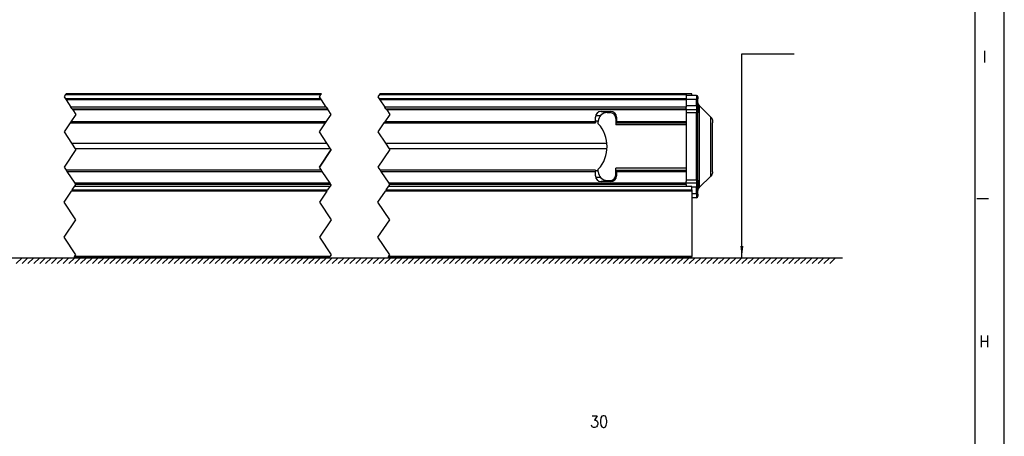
# Model space of a CAD drawing. Header units: inches. Extents: x -381 to 2960, y -418 to 176.
# Tile 17 of 21: x 291 to 459, y -65 to 6. Entities that reach past the tile are written whole.
import ezdxf

# ---------------------------------------------------------------- set-up
doc = ezdxf.new("R2010")
doc.units = ezdxf.units.IN
doc.linetypes.add('DOT_CENTER', pattern=[14, 12, -1, 0, -1])
doc.layers.add('1', color=7, linetype='Continuous')
doc.styles.add('CONVERTER_11', font='txt.shx', dxfattribs={"width": 0.9})
doc.dimstyles.get("Standard").update_dxf_attribs({"dimtxt": 0.18, "dimasz": 0.18, "dimexe": 0.18, "dimexo": 0.0625, "dimgap": 0.09, "dimtad": 0, "dimtih": 1, "dimtoh": 1, "dimdec": 4, "dimzin": 0, "dimdsep": 46, "dimtxsty": 'Standard', "dimcen": 0.09, "dimadec": 0, "dimazin": 0, "dimtfac": 1, "dimtdec": 4, "dimtofl": 0, "dimtmove": 0, "dimatfit": 3, "dimfxl": 1, "dimtolj": 1, "dimtzin": 0, "dimarcsym": 0})

# ---------------------------------------------------------------- blocks, each defined once
blk = doc.blocks.new('Marco_a1', base_point=(38.87, -121.38))
at = {"layer": '1', "color": 2, "linetype": 'Continuous'}
for p, q in [((458.87, -418.38), (458.87, 175.62)), ((456.18, -24.85), (454.18, -24.85))]:
    blk.add_line(p, q, dxfattribs=at)
at = {"layer": '1', "color": 7, "linetype": 'Continuous'}
blk.add_line((453.87, -413.38), (453.87, 170.62), dxfattribs=at)
at = {"layer": '1', "color": 2, "char_height": 2, "attachment_point": 4, "line_spacing_factor": 1.20048, "style": 'CONVERTER_11'}
for s, insert in [('I', (455.18, -0.51)), ('H', (454.62, -49.18))]:
    blk.add_mtext(s, dxfattribs=dict(at, insert=insert))
blk = doc.blocks.new('Top', base_point=(38.87, -121.38))
blk.add_blockref('Marco_a1', (38.87, -121.38))
blk = doc.blocks.new('_dummy_frame', base_point=(-381.13, -418.38))
blk.add_blockref('Top', (38.87, -121.38))
blk = doc.blocks.new('SOPORTE_SV_2040__2', base_point=(-224.5, -34.89))
at = {"color": 2, "linetype": 'DOT_CENTER'}
for p, q in [((352.07, -7.06), (352.06, -7.08)), ((352.08, -7.04), (352.07, -7.06)), ((352.11, -7.01), (352.09, -7.03)), ((352.12, -6.98), (352.11, -7.01)), ((343.85, -16.39), (341.85, -19.39)), ((298.21, -25.39), (299.48, -23.49)), ((299.61, -23.31), (299.48, -23.49)), ((299.61, -23.31), (299.99, -22.74)), ((300, -22.72), (299.99, -22.74)), ((343.12, -23.49), (341.85, -25.39)), ((343.12, -23.49), (343.24, -23.31)), ((343.62, -22.74), (343.24, -23.31)), ((343.62, -22.74), (343.63, -22.72)), ((351.85, -25.39), (353.12, -23.49)), ((353.24, -23.31), (353.12, -23.49)), ((353.24, -23.31), (353.62, -22.74)), ((353.63, -22.72), (353.62, -22.74)), ((300.21, -28.39), (298.21, -25.39)), ((341.85, -25.39), (343.85, -28.39)), ((353.85, -28.39), (351.85, -25.39)), ((298.21, -31.39), (300.21, -28.39)), ((343.85, -28.39), (341.85, -31.39)), ((351.85, -31.39), (353.85, -28.39)), ((300.21, -34.39), (298.21, -31.39)), ((341.85, -31.39), (343.85, -34.39)), ((353.85, -34.39), (351.85, -31.39)), ((300.01, -34.69), (299.88, -34.89)), ((300.01, -34.69), (300.21, -34.39)), ((343.51, -34.89), (343.65, -34.69)), ((343.85, -34.39), (343.65, -34.69)), ((353.65, -34.69), (353.51, -34.89)), ((353.65, -34.69), (353.85, -34.39))]:
    blk.add_line(p, q, dxfattribs=at)
at = {"color": 7, "linetype": 'Continuous'}
for p, q in [((405.5, -6.89), (404.5, -6.89)), ((404.5, -7.09), (405.5, -7.09)), ((405.5, -7.09), (405.5, -6.89)), ((405.5, -7.09), (405.5, -7.15)), ((343.12, -23.49), (299.48, -23.49)), ((299.61, -23.31), (343.24, -23.31)), ((343.62, -22.74), (299.99, -22.74)), ((343.63, -22.72), (300, -22.72)), ((405.5, -23.49), (353.12, -23.49)), ((353.24, -23.31), (405.5, -23.31)), ((405.5, -22.74), (353.62, -22.74)), ((405.5, -22.72), (353.63, -22.72)), ((405.5, -22.72), (405.5, -22.74)), ((405.5, -23.31), (405.5, -22.74)), ((405.5, -23.31), (405.5, -23.34)), ((405.5, -23.34), (405.5, -23.49)), ((405.5, -23.49), (405.5, -34.69)), ((343.51, -34.89), (299.88, -34.89)), ((343.65, -34.69), (300.01, -34.69)), ((405.5, -34.89), (353.51, -34.89)), ((405.5, -34.69), (353.65, -34.69)), ((405.5, -34.89), (405.5, -34.69))]:
    blk.add_line(p, q, dxfattribs=at)
blk = doc.blocks.new('PERFIL_SV_2040__3', base_point=(-228, -24.64))
at = {"color": 2, "linetype": 'DOT_CENTER'}
for p, q in [((298.48, -6.99), (298.21, -7.39)), ((298.21, -7.39), (298.43, -7.72)), ((298.43, -7.72), (298.55, -7.9)), ((298.55, -6.89), (298.48, -6.99)), ((298.55, -7.9), (299.39, -9.15)), ((341.85, -7.39), (342.11, -6.99)), ((342.06, -7.72), (341.85, -7.39)), ((342.18, -7.9), (342.06, -7.72)), ((342.11, -6.99), (342.18, -6.89)), ((343.02, -9.15), (342.18, -7.9)), ((352.11, -6.99), (351.85, -7.39)), ((351.85, -7.39), (352.06, -7.72)), ((352.06, -7.72), (352.18, -7.9)), ((352.18, -6.89), (352.11, -6.99)), ((352.18, -7.9), (353.02, -9.15)), ((299.58, -9.44), (299.39, -9.15)), ((299.58, -9.44), (299.71, -9.64)), ((299.71, -9.64), (300.21, -10.39)), ((343.02, -9.15), (343.21, -9.44)), ((343.34, -9.64), (343.21, -9.44)), ((343.85, -10.39), (343.34, -9.64)), ((353.21, -9.44), (353.02, -9.15)), ((353.21, -9.44), (353.34, -9.64)), ((353.34, -9.64), (353.85, -10.39)), ((299.37, -11.66), (299.24, -11.86)), ((300.21, -10.39), (299.37, -11.66)), ((342.87, -11.86), (343, -11.66)), ((343, -11.66), (343.85, -10.39)), ((353, -11.66), (352.87, -11.86)), ((353.85, -10.39), (353, -11.66)), ((299.24, -11.86), (298.21, -13.39)), ((298.21, -13.39), (299.48, -15.29)), ((341.85, -13.39), (342.87, -11.86)), ((343.11, -15.29), (341.85, -13.39)), ((352.87, -11.86), (351.85, -13.39)), ((351.85, -13.39), (353.11, -15.29)), ((300.21, -16.39), (298.21, -19.39)), ((299.48, -15.29), (300.12, -16.26)), ((300.12, -16.26), (300.21, -16.39)), ((341.85, -19.39), (343.85, -16.39)), ((343.76, -16.26), (343.11, -15.29)), ((343.85, -16.39), (343.76, -16.26)), ((353.85, -16.39), (351.85, -19.39)), ((353.11, -15.29), (353.76, -16.26)), ((353.76, -16.26), (353.85, -16.39)), ((298.21, -19.39), (298.57, -19.93)), ((298.57, -19.93), (298.7, -20.13)), ((298.7, -20.13), (300.05, -22.15)), ((342.2, -19.93), (341.85, -19.39)), ((342.34, -20.13), (342.2, -19.93)), ((343.69, -22.15), (342.34, -20.13)), ((351.85, -19.39), (352.2, -19.93)), ((352.2, -19.93), (352.34, -20.13)), ((352.34, -20.13), (353.69, -22.15)), ((300.05, -22.64), (300, -22.72)), ((300.05, -22.15), (300.19, -22.35)), ((300.05, -22.64), (300.21, -22.39)), ((300.21, -22.39), (300.19, -22.35)), ((343.63, -22.72), (343.69, -22.64)), ((343.82, -22.35), (343.69, -22.15)), ((343.85, -22.39), (343.69, -22.64)), ((343.82, -22.35), (343.85, -22.39)), ((353.69, -22.64), (353.63, -22.72)), ((353.69, -22.15), (353.82, -22.35)), ((353.69, -22.64), (353.85, -22.39)), ((353.85, -22.39), (353.82, -22.35))]:
    blk.add_line(p, q, dxfattribs=at)
at = {"color": 7, "linetype": 'Continuous'}
for p, q in [((342.06, -7.72), (298.43, -7.72)), ((298.48, -6.99), (342.11, -6.99)), ((342.18, -6.89), (298.55, -6.89)), ((342.18, -7.9), (298.55, -7.9)), ((404.5, -7.72), (352.06, -7.72)), ((352.11, -6.99), (404.5, -6.99)), ((404.5, -6.89), (352.18, -6.89)), ((404.5, -7.9), (352.18, -7.9)), ((404.5, -6.99), (404.5, -6.89)), ((404.5, -6.99), (404.5, -7.72)), ((406.25, -7.14), (404.5, -7.14)), ((404.5, -7.72), (404.5, -7.9)), ((406.25, -7.83), (404.5, -7.83)), ((404.5, -7.9), (404.5, -9.15)), ((406.25, -7.14), (406.25, -7.83)), ((406.25, -8.96), (406.25, -7.83)), ((406.5, -7.39), (406.5, -7.74)), ((406.5, -8.87), (406.5, -7.74)), ((406.51, -8.34), (406.5, -8.23)), ((406.55, -8.54), (406.51, -8.34)), ((343.02, -9.15), (299.39, -9.15)), ((299.58, -9.44), (343.21, -9.44)), ((343.34, -9.64), (299.71, -9.64)), ((404.5, -9.15), (353.02, -9.15)), ((353.21, -9.44), (404.5, -9.44)), ((404.5, -9.64), (353.34, -9.64)), ((390, -9.89), (391.6, -9.89)), ((406.25, -8.96), (404.5, -8.96)), ((404.5, -9.44), (404.5, -9.15)), ((404.5, -9.44), (404.5, -9.64)), ((406.25, -9.64), (404.5, -9.64)), ((404.5, -9.64), (404.5, -9.93)), ((404.5, -9.93), (404.5, -10.14)), ((406.25, -8.96), (406.25, -9.64)), ((406.25, -9.64), (406.25, -10.14)), ((406.5, -8.87), (406.5, -9.89)), ((406.5, -9.89), (406.5, -10.14)), ((406.63, -8.73), (406.55, -8.54)), ((406.76, -8.9), (406.63, -8.73)), ((406.79, -8.94), (406.76, -8.9)), ((406.79, -8.94), (408.71, -10.85)), ((406.79, -16.62), (406.79, -8.94)), ((343, -11.66), (299.37, -11.66)), ((389, -11.66), (353, -11.66)), ((389, -11.66), (389, -10.89)), ((389, -11.51), (389.52, -11.51)), ((389, -11.66), (389, -11.86)), ((389.84, -10.64), (389.05, -10.64)), ((389.5, -12.02), (389.5, -11.59)), ((391, -10.09), (391.5, -10.09)), ((392.55, -10.64), (392.39, -10.64)), ((392.5, -11.09), (392.5, -12.19)), ((392.5, -11.51), (392.6, -11.51)), ((392.6, -11.59), (392.5, -11.59)), ((392.6, -10.89), (392.6, -11.66)), ((392.6, -11.66), (392.6, -11.86)), ((404.5, -11.66), (392.6, -11.66)), ((406.25, -10.14), (404.5, -10.14)), ((404.5, -10.14), (404.5, -21.64)), ((406.25, -21.64), (406.25, -10.14)), ((406.5, -10.14), (406.25, -10.14)), ((406.5, -21.64), (406.5, -10.14)), ((408.71, -10.85), (408.87, -11.06)), ((408.71, -16.77), (408.71, -10.85)), ((408.87, -11.06), (408.98, -11.39)), ((408.98, -11.39), (409, -11.82)), ((299.24, -11.86), (342.87, -11.86)), ((352.87, -11.86), (389, -11.86)), ((404.5, -12.19), (392.5, -12.19)), ((392.6, -11.86), (404.5, -11.86)), ((409, -16.65), (409, -11.82)), ((299.48, -15.29), (343.11, -15.29)), ((343.76, -16.26), (300.12, -16.26)), ((353.11, -15.29), (390.88, -15.29)), ((390.93, -16.26), (353.76, -16.26)), ((406.79, -22.85), (406.79, -16.62)), ((408.71, -20.94), (408.71, -16.77)), ((409, -20.23), (409, -16.65)), ((342.2, -19.93), (298.57, -19.93)), ((298.7, -20.13), (342.34, -20.13)), ((389, -19.93), (352.2, -19.93)), ((352.34, -20.13), (389, -20.13)), ((389, -19.93), (389, -20.13)), ((389.5, -20.03), (389, -20.03)), ((389, -20.89), (389, -20.13)), ((389.5, -20.19), (389.5, -19.77)), ((392.5, -20.69), (392.5, -19.59)), ((404.5, -19.59), (392.5, -19.59)), ((392.6, -19.93), (404.5, -19.93)), ((392.6, -19.93), (392.6, -20.13)), ((392.6, -20.13), (404.5, -20.13)), ((392.6, -20.13), (392.6, -20.89)), ((389.05, -21.15), (389.84, -21.15)), ((391, -21.69), (391.5, -21.69)), ((392.39, -21.15), (392.55, -21.15)), ((392.6, -20.19), (392.5, -20.19)), ((406.25, -21.64), (404.5, -21.64)), ((404.5, -21.64), (404.5, -21.86)), ((404.5, -22.15), (404.5, -21.86)), ((406.25, -21.64), (406.25, -22.14)), ((406.5, -21.64), (406.25, -21.64)), ((406.5, -21.64), (406.5, -21.89)), ((406.79, -22.85), (408.71, -20.94)), ((408.87, -20.73), (408.71, -20.94)), ((408.98, -20.4), (408.87, -20.73)), ((409, -20.23), (408.98, -20.4)), ((343.69, -22.15), (300.05, -22.15)), ((300.05, -22.64), (343.69, -22.64)), ((343.82, -22.35), (300.19, -22.35)), ((404.5, -22.15), (353.69, -22.15)), ((353.69, -22.64), (404.5, -22.64)), ((404.5, -22.35), (353.82, -22.35)), ((391.6, -21.89), (390, -21.89)), ((406.25, -22.14), (404.5, -22.15)), ((404.5, -22.35), (404.5, -22.15)), ((404.5, -22.35), (404.5, -22.64)), ((404.5, -22.64), (404.5, -22.72)), ((406.25, -22.83), (405.5, -22.83)), ((406.25, -22.14), (406.25, -22.83)), ((406.25, -23.96), (406.25, -22.83)), ((406.5, -21.95), (406.5, -21.94)), ((406.5, -21.95), (406.5, -22.92)), ((406.5, -24.05), (406.5, -22.92)), ((406.5, -23.39), (406.51, -23.45)), ((406.51, -23.45), (406.55, -23.25)), ((406.55, -23.25), (406.63, -23.06)), ((406.63, -23.06), (406.76, -22.89)), ((406.76, -22.89), (406.79, -22.85)), ((406.25, -23.96), (405.5, -23.96)), ((406.25, -24.64), (405.5, -24.64)), ((406.25, -23.96), (406.25, -24.64)), ((406.5, -24.05), (406.5, -24.39))]:
    blk.add_line(p, q, dxfattribs=at)
for centre, radius, start, end in [((406.25, -7.39), 0.25, 0, 90), ((390, -10.89), 1, 90, 180), ((391.6, -10.89), 1, 0, 90), ((406.25, -9.89), 0.25, 0, 90), ((391, -11.59), 1.5, 90, 180), ((391.5, -11.09), 1, 0, 90), ((385.24, -15.89), 5.76, 317.6775, 42.3225), ((390, -20.89), 1, 180, 270), ((391, -20.19), 1.5, 180, 270), ((391.5, -20.69), 1, 270, 0), ((391.6, -20.89), 1, 270, 0), ((406.25, -21.89), 0.25, 270, 0), ((406.25, -24.39), 0.25, 270, 0)]:
    blk.add_arc(centre, radius, start, end, dxfattribs=at)
for points, knots in [([(406.25, -7.83), (406.27, -7.83), (406.32, -7.83), (406.39, -7.82), (406.44, -7.8), (406.47, -7.78), (406.48, -7.77)], [0, 0, 0, 0, 0.0726793, 0.1400146, 0.1973708, 0.241742, 0.241742, 0.241742, 0.241742]), ([(406.48, -7.77), (406.49, -7.77), (406.5, -7.76), (406.5, -7.74), (406.5, -7.74)], [0, 0, 0, 0, 0.02249161, 0.04123303, 0.04123303, 0.04123303, 0.04123303]), ([(406.25, -8.96), (406.28, -8.96), (406.33, -8.96), (406.41, -8.94), (406.46, -8.92), (406.49, -8.89), (406.5, -8.88)], [0, 0, 0, 0, 0.0856887, 0.1625903, 0.2236218, 0.266048, 0.266048, 0.266048, 0.266048]), ([(406.5, -22.91), (406.49, -22.9), (406.47, -22.87), (406.41, -22.85), (406.33, -22.83), (406.28, -22.83), (406.25, -22.83)], [0, 0, 0, 0, 0.0473299, 0.1089214, 0.185823, 0.2715117, 0.2715117, 0.2715117, 0.2715117]), ([(406.48, -24.02), (406.47, -24.01), (406.44, -23.99), (406.39, -23.97), (406.32, -23.96), (406.27, -23.96), (406.25, -23.96)], [0, 0, 0, 0, 0.0443711, 0.1017276, 0.1690634, 0.2417434, 0.2417434, 0.2417434, 0.2417434]), ([(406.5, -24.05), (406.5, -24.05), (406.5, -24.03), (406.49, -24.02), (406.48, -24.02)], [0, 0, 0, 0, 0.01874085, 0.0412316, 0.0412316, 0.0412316, 0.0412316])]:
    blk.add_open_spline(points, degree=3, knots=knots, dxfattribs=at)
for points in [[(406.5, -8.88), (406.5, -8.88), (406.5, -8.87), (406.5, -8.87), (406.5, -8.87)], [(406.5, -22.92), (406.5, -22.92), (406.5, -22.92), (406.5, -22.91), (406.5, -22.91)]]:
    blk.add_open_spline(points, degree=3, dxfattribs=at)
blk = doc.blocks.new('REGLA_SV_2040__5', base_point=(-228, -34.89))
for name, p in [('PERFIL_SV_2040__3', (-228, -24.64)), ('SOPORTE_SV_2040__2', (-224.5, -34.89))]:
    blk.add_blockref(name, p)
blk = doc.blocks.new('Alzado1', base_point=(-87, -128))
at = {"layer": '1', "color": 2, "style": 'CONVERTER_11', "width": 0.9}
blk.add_text('30', height=2, dxfattribs=at).set_placement((388.08, -63.895))
blk = doc.blocks.new('Inferior1', base_point=(-87, -20.895))
at = {"layer": '1', "color": 7, "linetype": 'Continuous'}
for p, q in [((-232.788, -34.895), (431.212, -34.895)), ((291.046, -34.895), (290.046, -35.895)), ((292.046, -34.895), (291.046, -35.895)), ((293.046, -34.895), (292.046, -35.895)), ((294.046, -34.895), (293.046, -35.895)), ((295.046, -34.895), (294.046, -35.895)), ((296.046, -34.895), (295.046, -35.895)), ((297.046, -34.895), (296.046, -35.895)), ((298.046, -34.895), (297.046, -35.895)), ((299.046, -34.895), (298.046, -35.895)), ((300.046, -34.895), (299.046, -35.895)), ((301.046, -34.895), (300.046, -35.895)), ((302.046, -34.895), (301.046, -35.895)), ((303.046, -34.895), (302.046, -35.895)), ((304.046, -34.895), (303.046, -35.895)), ((305.046, -34.895), (304.046, -35.895)), ((306.046, -34.895), (305.046, -35.895)), ((307.046, -34.895), (306.046, -35.895)), ((308.046, -34.895), (307.046, -35.895)), ((309.046, -34.895), (308.046, -35.895)), ((310.046, -34.895), (309.046, -35.895)), ((311.046, -34.895), (310.046, -35.895)), ((312.046, -34.895), (311.046, -35.895)), ((313.046, -34.895), (312.046, -35.895)), ((314.046, -34.895), (313.046, -35.895)), ((315.046, -34.895), (314.046, -35.895)), ((316.046, -34.895), (315.046, -35.895)), ((317.046, -34.895), (316.046, -35.895)), ((318.046, -34.895), (317.046, -35.895)), ((319.046, -34.895), (318.046, -35.895)), ((320.046, -34.895), (319.046, -35.895)), ((321.046, -34.895), (320.046, -35.895)), ((322.046, -34.895), (321.046, -35.895)), ((323.046, -34.895), (322.046, -35.895)), ((324.046, -34.895), (323.046, -35.895)), ((325.046, -34.895), (324.046, -35.895)), ((326.046, -34.895), (325.046, -35.895)), ((327.046, -34.895), (326.046, -35.895)), ((328.046, -34.895), (327.046, -35.895)), ((329.046, -34.895), (328.046, -35.895)), ((330.046, -34.895), (329.046, -35.895)), ((331.046, -34.895), (330.046, -35.895)), ((332.046, -34.895), (331.046, -35.895)), ((333.046, -34.895), (332.046, -35.895)), ((334.046, -34.895), (333.046, -35.895)), ((335.046, -34.895), (334.046, -35.895)), ((336.046, -34.895), (335.046, -35.895)), ((337.046, -34.895), (336.046, -35.895)), ((338.046, -34.895), (337.046, -35.895)), ((339.046, -34.895), (338.046, -35.895)), ((340.046, -34.895), (339.046, -35.895)), ((341.046, -34.895), (340.046, -35.895)), ((342.046, -34.895), (341.046, -35.895)), ((343.046, -34.895), (342.046, -35.895)), ((344.046, -34.895), (343.046, -35.895)), ((345.046, -34.895), (344.046, -35.895)), ((346.046, -34.895), (345.046, -35.895)), ((347.046, -34.895), (346.046, -35.895)), ((348.046, -34.895), (347.046, -35.895)), ((349.046, -34.895), (348.046, -35.895)), ((350.046, -34.895), (349.046, -35.895)), ((351.046, -34.895), (350.046, -35.895)), ((352.046, -34.895), (351.046, -35.895)), ((353.046, -34.895), (352.046, -35.895)), ((354.046, -34.895), (353.046, -35.895)), ((355.046, -34.895), (354.046, -35.895)), ((356.046, -34.895), (355.046, -35.895)), ((357.046, -34.895), (356.046, -35.895)), ((358.046, -34.895), (357.046, -35.895)), ((359.046, -34.895), (358.046, -35.895)), ((360.046, -34.895), (359.046, -35.895)), ((361.046, -34.895), (360.046, -35.895)), ((362.046, -34.895), (361.046, -35.895)), ((363.046, -34.895), (362.046, -35.895)), ((364.046, -34.895), (363.046, -35.895)), ((365.046, -34.895), (364.046, -35.895)), ((366.046, -34.895), (365.046, -35.895)), ((367.046, -34.895), (366.046, -35.895)), ((368.046, -34.895), (367.046, -35.895)), ((369.046, -34.895), (368.046, -35.895)), ((370.046, -34.895), (369.046, -35.895)), ((371.046, -34.895), (370.046, -35.895)), ((372.046, -34.895), (371.046, -35.895)), ((373.046, -34.895), (372.046, -35.895)), ((374.046, -34.895), (373.046, -35.895)), ((375.046, -34.895), (374.046, -35.895)), ((376.046, -34.895), (375.046, -35.895)), ((377.046, -34.895), (376.046, -35.895)), ((378.046, -34.895), (377.046, -35.895)), ((379.046, -34.895), (378.046, -35.895)), ((380.046, -34.895), (379.046, -35.895)), ((381.046, -34.895), (380.046, -35.895)), ((382.046, -34.895), (381.046, -35.895)), ((383.046, -34.895), (382.046, -35.895)), ((384.046, -34.895), (383.046, -35.895)), ((385.046, -34.895), (384.046, -35.895)), ((386.046, -34.895), (385.046, -35.895)), ((387.046, -34.895), (386.046, -35.895)), ((388.046, -34.895), (387.046, -35.895)), ((389.046, -34.895), (388.046, -35.895)), ((390.046, -34.895), (389.046, -35.895)), ((391.046, -34.895), (390.046, -35.895)), ((392.046, -34.895), (391.046, -35.895)), ((393.046, -34.895), (392.046, -35.895)), ((394.046, -34.895), (393.046, -35.895)), ((395.046, -34.895), (394.046, -35.895)), ((396.046, -34.895), (395.046, -35.895)), ((397.046, -34.895), (396.046, -35.895)), ((398.046, -34.895), (397.046, -35.895)), ((399.046, -34.895), (398.046, -35.895)), ((400.046, -34.895), (399.046, -35.895)), ((401.046, -34.895), (400.046, -35.895)), ((402.046, -34.895), (401.046, -35.895)), ((403.046, -34.895), (402.046, -35.895)), ((404.046, -34.895), (403.046, -35.895)), ((405.046, -34.895), (404.046, -35.895)), ((406.046, -34.895), (405.046, -35.895)), ((407.046, -34.895), (406.046, -35.895)), ((408.046, -34.895), (407.046, -35.895)), ((409.046, -34.895), (408.046, -35.895)), ((410.046, -34.895), (409.046, -35.895)), ((411.046, -34.895), (410.046, -35.895)), ((412.046, -34.895), (411.046, -35.895)), ((413.046, -34.895), (412.046, -35.895)), ((414.046, -34.895), (413.046, -35.895)), ((415.046, -34.895), (414.046, -35.895)), ((416.046, -34.895), (415.046, -35.895)), ((417.046, -34.895), (416.046, -35.895)), ((418.046, -34.895), (417.046, -35.895)), ((419.046, -34.895), (418.046, -35.895)), ((420.046, -34.895), (419.046, -35.895)), ((421.046, -34.895), (420.046, -35.895)), ((422.046, -34.895), (421.046, -35.895)), ((423.046, -34.895), (422.046, -35.895)), ((424.046, -34.895), (423.046, -35.895)), ((425.046, -34.895), (424.046, -35.895)), ((426.046, -34.895), (425.046, -35.895)), ((427.046, -34.895), (426.046, -35.895)), ((428.046, -34.895), (427.046, -35.895)), ((429.046, -34.895), (428.046, -35.895)), ((430.046, -34.895), (429.046, -35.895))]:
    blk.add_line(p, q, dxfattribs=at)
at = {"layer": '1', "color": 2}
blk.add_solid([(413.761, -32.895), (414.288, -32.895), (414.025, -34.895)], dxfattribs=at)
blk.add_blockref('REGLA_SV_2040__5', (-228, -34.895))
at = {"layer": '1', "color": 2, "linetype": 'Continuous', "has_arrowhead": 0}
blk.add_leader([(414.025, -34.895), (414.025, -0.038), (422.961, -0.038)], dimstyle='Standard', dxfattribs=at)

msp = doc.modelspace()

# ---------------------------------------------------------------- block references
for name, p in [('Inferior1', (-87, -20.89)), ('Alzado1', (-87, -128))]:
    msp.add_blockref(name, p)
at = {"layer": '1'}
msp.add_blockref('_dummy_frame', (-381.13, -418.38), dxfattribs=at)

doc.saveas('drawing.dxf')
